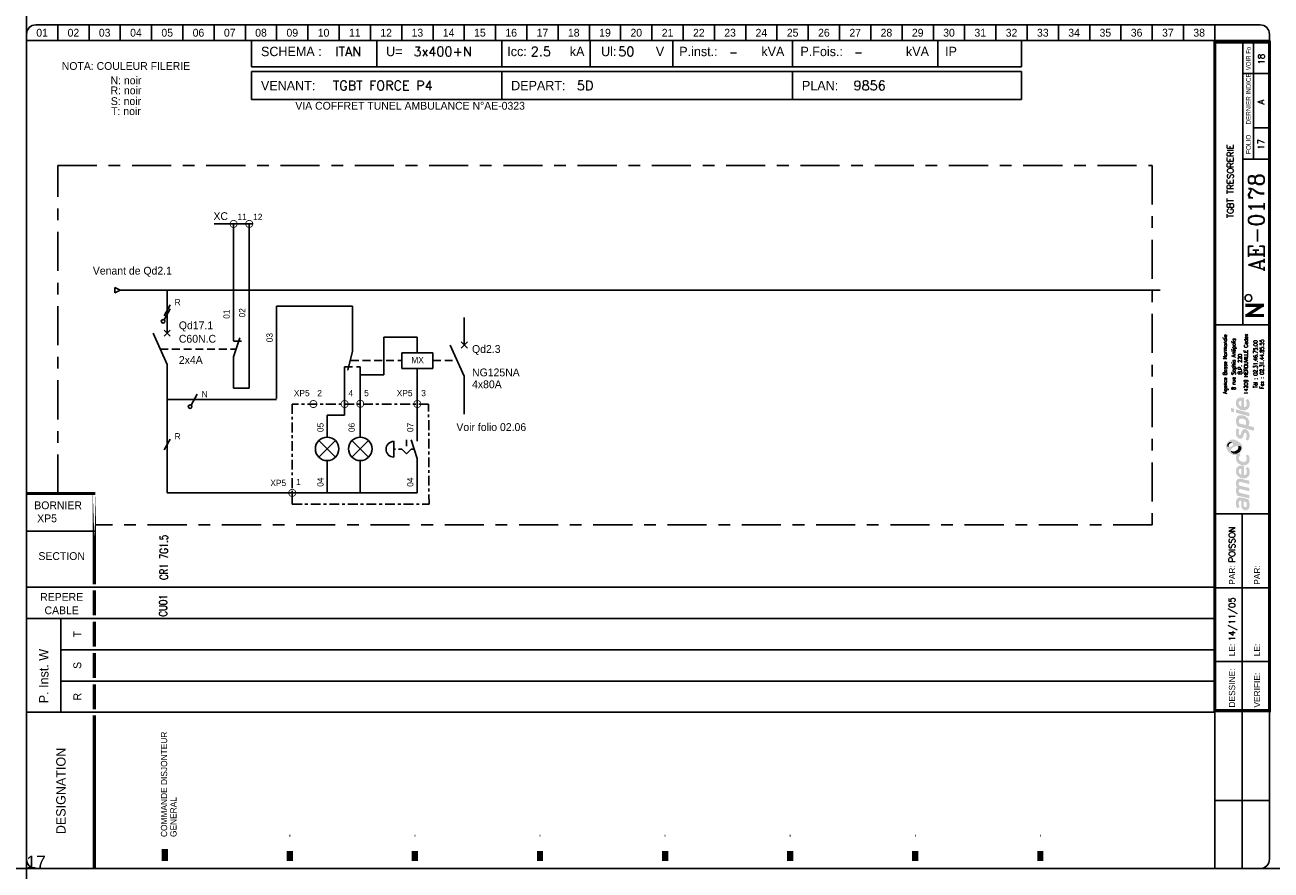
# Model space of a CAD drawing. Header units: millimetres. Extents: x 0 to 4898, y -1200 to 270.
# Tile 29 of 34: x 3500 to 3898, y -400 to -130. Entities that reach past the tile are written whole.
import ezdxf
from ezdxf.enums import TextEntityAlignment as Align

# ---------------------------------------------------------------- set-up
doc = ezdxf.new("R2010")
doc.units = ezdxf.units.MM
doc.header["$LTSCALE"] = 25
for name, pattern in [('AXES', [0.95, 0.5, -0.15, 0.15, -0.15]), ('CACHE', [0.375, 0.25, -0.125]), ('CONTINU', [0]), ('DISCONTINU', [0.15, 0.1, -0.05])]:
    doc.linetypes.add(name, pattern=pattern)
doc.layers.get('0').update_dxf_attribs({"linetype": 'CONTINUOUS'})
doc.layers.get('Defpoints').update_dxf_attribs({"linetype": 'CONTINUOUS'})
for name, color, linetype in [('POINTILLE', 5, 'DISCONTINU'), ('TEXTE', 92, 'CONTINU'), ('TRAIAXE', 6, 'AXES'), ('TRAIFIN', 1, 'CONTINU'), ('TRAIGROS', 40, 'CONTINU'), ('TRAIMOY', 150, 'CONTINU')]:
    doc.layers.add(name, color=color, linetype=linetype)
doc.styles.add('ROMANC', font='romanc')
doc.styles.add('ROMANS8', font='ROMANS8.shx')
doc.styles.add('T1', font='arial.ttf')
doc.styles.add('TEXTE', font='txt8', dxfattribs={"height": 2.5})
doc.styles.add('TXT', font='txt', dxfattribs={"width": 0.8})

# ---------------------------------------------------------------- blocks, each defined once
blk = doc.blocks.new('CART')
at = {"layer": 'TEXTE', "color": 7}
for p, q in [((72.02, 264.91), (72.02, 256.49)), ((112.02, 264.91), (112.02, 256.49)), ((152.02, 264.91), (152.02, 256.49)), ((180.26, 264.91), (180.26, 256.49)), ((206.73, 264.91), (206.73, 256.49)), ((244.98, 264.91), (244.98, 256.49)), ((291.46, 264.91), (291.46, 256.49)), ((318.22, 264.91), (318.22, 256.49)), ((318.22, 256.49), (72.02, 256.49)), ((72, 255), (318.25, 255)), ((72, 246), (72, 255)), ((152, 255), (152, 246)), ((245, 255), (245, 246)), ((318.25, 255), (318.25, 246)), ((318.25, 246), (72, 246)), ((11.02, 79.91), (11.02, 49.91))]:
    blk.add_line(p, q, dxfattribs=at)
at = {"layer": 'TEXTE', "color": 7, "const_width": 1}
for points in [[(395.77, 180.16), (389.77, 180.16)], [(390.27, 176.91), (395.27, 180.16)], [(395.77, 176.91), (389.77, 176.91)]]:
    blk.add_lwpolyline(points, dxfattribs=at)
at = {"layer": 'TEXTE', "color": 7}
blk.add_circle((390.78, 182.5), 1.08, dxfattribs=at)
at = {"layer": 'TRAIAXE', "color": 6}
for p, q in [((10.02, 224.91), (360.02, 224.91)), ((10.02, 119.91), (10.02, 224.91)), ((360.02, 224.91), (360.02, 109.91)), ((360.02, 109.91), (22.02, 109.91))]:
    blk.add_line(p, q, dxfattribs=at)
at = {"layer": 'TRAIFIN', "color": 7}
for p, q in [((10.02, 269.91), (10.02, 264.91)), ((20.02, 269.91), (20.02, 264.91)), ((30.02, 269.91), (30.02, 264.91)), ((40.02, 269.91), (40.02, 264.91)), ((50.02, 269.91), (50.02, 264.91)), ((60.02, 269.91), (60.02, 264.91)), ((70.02, 269.91), (70.02, 264.91)), ((80.02, 269.91), (80.02, 264.91)), ((90.02, 269.91), (90.02, 264.91)), ((100.02, 269.91), (100.02, 264.91)), ((110.02, 269.91), (110.02, 264.91)), ((120.02, 269.91), (120.02, 264.91)), ((130.02, 269.91), (130.02, 264.91)), ((140.02, 269.91), (140.02, 264.91)), ((150.02, 269.91), (150.02, 264.91)), ((160.02, 269.91), (160.02, 264.91)), ((170.02, 269.91), (170.02, 264.91)), ((180.02, 269.91), (180.02, 264.91)), ((190.02, 269.91), (190.02, 264.91)), ((200.02, 269.91), (200.02, 264.91)), ((210.02, 269.91), (210.02, 264.91)), ((220.02, 269.91), (220.02, 264.91)), ((230.02, 269.91), (230.02, 264.91)), ((240.02, 269.91), (240.02, 264.91)), ((250.02, 269.91), (250.02, 264.91)), ((260.02, 269.91), (260.02, 264.91)), ((270.02, 269.91), (270.02, 264.91)), ((280.02, 269.91), (280.02, 264.91)), ((290.02, 269.91), (290.02, 264.91)), ((300.02, 269.91), (300.02, 264.91)), ((310.02, 269.91), (310.02, 264.91)), ((320.02, 269.91), (320.02, 264.91)), ((330.02, 269.91), (330.02, 264.91)), ((340.02, 269.91), (340.02, 264.91)), ((350.02, 269.91), (350.02, 264.91)), ((360.02, 269.91), (360.02, 264.91)), ((370.02, 269.91), (370.02, 264.91)), ((380.02, 269.91), (380.02, 264.91)), ((392.43, 226.95), (392.43, 264.41)), ((392.43, 237), (396.98, 237))]:
    blk.add_line(p, q, dxfattribs=at)
at = {"layer": 'TRAIGROS', "color": 7}
for p, q in [((3.02, 269.91), (394.52, 269.91)), ((0.02, 266.91), (0.02, 264.91)), ((397.52, 264.91), (0.02, 264.91)), ((397.52, 264.91), (0.02, 264.91)), ((0.02, 264.91), (0.02, 2.91)), ((389.02, 173.91), (389.02, 264.41)), ((397.52, 266.91), (397.52, 264.91)), ((397.52, 2.91), (397.52, 264.91)), ((389.02, 254.41), (397.02, 254.41)), ((389.02, 226.92), (397.02, 226.92)), ((380.02, 173.91), (397.52, 173.91)), ((380.02, 113.43), (397.53, 113.43)), ((0.02, 107.91), (22.02, 107.91)), ((0.02, 89.91), (380.02, 89.91)), ((11.02, 79.91), (0.02, 79.91)), ((11.02, 79.91), (380.02, 79.91)), ((11.02, 69.91), (380.02, 69.91)), ((11.02, 59.91), (380.02, 59.91)), ((0.02, 49.91), (380.02, 49.91)), ((380.02, -0.12), (380.02, 50.43)), ((3.02, -0.09), (394.52, -0.09))]:
    blk.add_line(p, q, dxfattribs=at)
for points, const_width in [([(380.02, 264.41), (380.02, 50.43), (397.52, 50.43), (397.52, 264.41), (380.02, 264.41)], 1), ([(0.02, 119.91), (22.02, 119.91)], 1), ([(21.73, 88.91), (21.73, 80.91)], 1), ([(21.73, 78.91), (21.73, 70.91)], 1), ([(21.73, 68.91), (21.73, 60.91)], 1), ([(21.73, 58.91), (21.73, 50.91)], 1), ([(21.73, 48.91), (21.73, 43.38)], 1), ([(21.73, 43.38), (21.73, -0.09)], 1), ([(44.23, 6.14), (44.23, 2.27)], 2), ([(84.23, 5.5), (84.23, 2.27)], 2), ([(124.23, 5.5), (124.23, 2.27)], 2), ([(164.23, 5.5), (164.23, 2.27)], 2), ([(204.23, 5.5), (204.23, 2.27)], 2), ([(244.23, 5.5), (244.23, 2.27)], 2), ([(284.23, 5.5), (284.23, 2.27)], 2), ([(324.23, 5.5), (324.23, 2.27)], 2)]:
    blk.add_lwpolyline(points, dxfattribs=dict(at, const_width=const_width))
at = {"layer": 'TRAIGROS', "color": 7, "const_width": 1}
blk.add_lwpolyline([(21.73, 119.95), (21.73, 90.91)], close=True, dxfattribs=at)
at = {"layer": 'TRAIGROS', "color": 7}
for centre, start, end in [((3.02, 266.91), 90, 180), ((394.52, 266.91), 0, 90), ((3.02, 2.91), 180, 270), ((394.52, 2.91), 270, 0)]:
    blk.add_arc(centre, 3, start, end, dxfattribs=at)
at = {"layer": 'TRAIMOY', "color": 7}
for p, q in [((388.77, -0.1), (388.77, 113.43)), ((380.02, 89.73), (397.53, 89.73)), ((380.02, 66.18), (397.53, 66.18)), ((380.02, 21.66), (397.53, 21.66))]:
    blk.add_line(p, q, dxfattribs=at)
at = {"layer": 'TEXTE', "color": 7}
for s, p in [('01', (5.02, 267.41)), ('02', (15.02, 267.41)), ('03', (25.02, 267.41)), ('04', (35.02, 267.41)), ('05', (45.02, 267.41)), ('06', (55.02, 267.41)), ('07', (65.02, 267.41)), ('08', (75.02, 267.41)), ('09', (85.02, 267.41)), ('10', (95.02, 267.41)), ('11', (105.02, 267.41)), ('12', (115.02, 267.41)), ('13', (125.02, 267.41)), ('14', (135.02, 267.41)), ('15', (145.02, 267.41)), ('16', (155.02, 267.41)), ('17', (165.02, 267.41)), ('18', (175.02, 267.41)), ('19', (185.02, 267.41)), ('20', (195.02, 267.41)), ('21', (205.02, 267.41)), ('22', (215.02, 267.41)), ('23', (225.02, 267.41)), ('24', (235.02, 267.41)), ('25', (245.02, 267.41)), ('26', (255.02, 267.41)), ('27', (265.02, 267.41)), ('28', (275.02, 267.41)), ('29', (285.02, 267.41)), ('30', (295.02, 267.41)), ('31', (305.02, 267.41)), ('32', (315.02, 267.41)), ('33', (325.02, 267.41)), ('34', (335.02, 267.41)), ('35', (345.02, 267.41)), ('36', (355.02, 267.41)), ('37', (365.02, 267.41)), ('38', (375.02, 267.41))]:
    blk.add_text(s, height=2.5, dxfattribs=at).set_placement(p, align=Align.MIDDLE)
for s, height, p in [('kA', 3, (173.77, 259.91)), ('Ul:', 3, (183.77, 259.91)), ('P.inst.:', 3, (208.77, 259.91)), ('kVA', 3, (235.02, 259.91)), ('P.Fois.:', 3, (247.52, 259.91)), ('kVA', 3, (281.27, 259.91)), ('SCHEMA :', 3, (75.02, 259.91)), ('U=', 3, (115.02, 259.91)), ('Icc:', 3, (153.77, 259.91)), ('V', 3, (201.27, 259.91)), ('IP', 3, (293.77, 259.91)), ('VENANT:', 3, (75, 249)), ('DEPART:', 3, (155, 249)), ('PLAN:', 3, (248, 249)), ('BORNIER', 2.5, (2.52, 114.91))]:
    blk.add_text(s, height=height, dxfattribs=at).set_placement(p)
at = {"layer": 'TEXTE', "color": 7, "width": 0.75}
blk.add_text('VOIR Fo', height=1.5, rotation=90, dxfattribs=at).set_placement((391.52, 255.41), (391.52, 262.91), align=Align.FIT)
at = {"layer": 'TEXTE', "color": 7, "style": 'TXT', "width": 0.8}
blk.add_text('DERNIER INDICE', height=1.5, rotation=90, dxfattribs=at).set_placement((391.52, 238.03))
at = {"layer": 'TEXTE', "color": 7}
for s, height, p in [('FOLIO', 1.5, (391.52, 231.67)), ('T', 2.5, (17.52, 74.91)), ('S', 2.5, (17.52, 64.91)), ('R', 2.5, (17.52, 54.91))]:
    blk.add_text(s, height=height, rotation=90, dxfattribs=at).set_placement(p, align=Align.CENTER)
for s, p in [('SECTION', (11.27, 98.66)), ('REPERE', (11.27, 85.59)), ('CABLE', (11.27, 81.3))]:
    blk.add_text(s, height=2.5, dxfattribs=at).set_placement(p, align=Align.CENTER)
for s, height, p in [('PAR:', 2, (386.53, 90.73)), ('PAR:', 2, (394.53, 90.73)), ('P. Inst. W', 3, (7.05, 52.81)), ('LE:', 2, (386.53, 67.86)), ('LE:', 2, (394.53, 67.86)), ('DESSINE:', 2, (386.53, 51.43)), ('VERIFIE:', 2, (394.53, 51.43)), ('DESIGNATION', 3, (12.52, 10.91))]:
    blk.add_text(s, height=height, rotation=90, dxfattribs=at).set_placement(p)
at = {"layer": 'TEXTE', "color": 4, "style": 'ROMANC'}
for tag, height, p in [('FOLIO_SUIVANT', 2, (395.92, 258.95)), ('INDICE', 2, (395.81, 245.26)), ('FOLIO', 2, (395.81, 231.67)), ('NUMERO', 5, (395.81, 206.7))]:
    blk.add_attdef(tag, text='', height=height, rotation=90, dxfattribs=at).set_placement(p, align=Align.CENTER)
for tag, p, height in [('REGIME_DE_NEUTRE', (98.77, 259.91), 3), ('TENSION', (123.77, 259.91), 3), ('ICC', (161.27, 259.91), 3), ('UI', (189.27, 259.91), 3), ('P_INSTAL', (224.73, 259.91), 2.5), ('PUISSSANCE_DE_FOISO', (264.73, 259.91), 2.5), ('VENANT_DE', (98, 249), 3), ('DEPART', (176, 249), 3), ('PLAN', (264.5, 249), 3)]:
    blk.add_attdef(tag, p, '', height=height, dxfattribs=at)
blk.add_attdef('INTITULE_DU_PLAN', text='', height=2, rotation=90, dxfattribs=at).set_placement((385.02, 219.91), align=Align.MIDDLE)
for tag, p in [('DESSINATEUR', (386.55, 97.87)), ('DATE', (386.53, 72.67))]:
    blk.add_attdef(tag, p, '', height=2, rotation=90, dxfattribs=at)
blk = doc.blocks.new('JC')
at = {"layer": 'TEXTE'}
for s, p in [('NOTA: COULEUR FILERIE', (10.73, 20.01)), ('N: noir', (10.73, 15.46)), ('R: noir', (10.73, 12.25)), ('S: noir', (10.73, 8.81)), ('T: noir', (10.73, 5.6))]:
    blk.add_text(s, height=2.5, dxfattribs=at).set_placement(p, align=Align.MIDDLE)
blk = doc.blocks.new('LOGO')
h = blk.add_hatch(color=187)
h.paths.add_polyline_path([(0.27, -25.15), (-0.26, -25.03), (-0.61, -25.01), (-0.96, -25.01), (-1.3, -25.15), (-1.56, -25.39), (-1.76, -25.66), (-1.92, -26.06), (-2.01, -26.61), (-2, -27.13), (-1.95, -27.54), (-1.82, -27.98), (-1.59, -28.49), (-0.78, -28.03), (-0.88, -27.84), (-0.99, -27.58), (-1.06, -27.27), (-1.09, -26.94), (-1.07, -26.65), (-1.03, -26.36), (-0.9, -26.15), (-0.74, -26.05), (-0.59, -26.04), (-0.23, -26.1), (-0.26, -26.47), (-0.29, -26.77), (-0.31, -27.1), (-0.31, -27.41), (-0.26, -27.77), (-0.19, -28.1), (-0.05, -28.44), (0.2, -28.78), (0.48, -28.98), (0.87, -29.11), (1.22, -29.1), (1.58, -29.04), (1.84, -28.87), (2.14, -28.53), (2.3, -28.16), (2.37, -27.71), (2.36, -27.1), (2.28, -26.51), (2.08, -25.89), (1.89, -25.54), (0.84, -25.3)])
h.paths.add_polyline_path([(0.54, -26.31), (1.32, -26.47), (1.41, -26.69), (1.48, -27.01), (1.49, -27.42), (1.48, -27.74), (1.4, -27.9), (1.29, -28.03), (1.14, -28.09), (0.96, -28.1), (0.81, -28.07), (0.69, -27.97), (0.6, -27.85), (0.54, -27.71), (0.5, -27.54), (0.49, -27.3), (0.49, -27.06), (0.5, -26.59)], flags=16)
h.paths.add_polyline_path([(-0.88, -23.47), (-0.97, -23.29), (-1.06, -23.08), (-1.08, -22.86), (-1.05, -22.63), (-0.97, -22.45), (-0.79, -22.36), (-0.5, -22.33), (2.29, -23.01), (2.29, -21.94), (-0.8, -21.24), (-0.96, -21.08), (-1.06, -20.77), (-1.1, -20.45), (-1, -20.2), (-0.87, -20.11), (-0.7, -20.03), (-0.48, -20.05), (2.29, -20.7), (2.29, -19.65), (-0.36, -19.01), (-0.65, -19), (-1.01, -19.01), (-1.3, -19.12), (-1.55, -19.28), (-1.77, -19.54), (-1.9, -19.8), (-1.98, -20), (-2.02, -20.38), (-2.01, -20.76), (-1.91, -21.13), (-1.79, -21.45), (-1.64, -21.71), (-1.75, -21.83), (-1.89, -22.08), (-1.98, -22.36), (-2.01, -22.66), (-2.01, -23), (-1.95, -23.36), (-1.85, -23.71), (-1.69, -24.08), (-1.5, -24.43), (2.29, -25.32), (2.29, -24.26)])
h.paths.add_polyline_path([(-0.19, -14.81), (-0.51, -14.81), (-0.91, -14.88), (-1.19, -15), (-1.42, -15.16), (-1.64, -15.38), (-1.83, -15.67), (-1.95, -15.97), (-2, -16.26), (-2.02, -16.52), (-2.01, -16.84), (-1.96, -17.15), (-1.84, -17.46), (-1.65, -17.81), (-1.41, -18.09), (-1.14, -18.33), (-0.89, -18.51), (-0.59, -18.68), (-0.17, -18.82), (0.24, -18.89), (0.59, -18.91), (0.98, -18.88), (1.37, -18.75), (1.77, -18.51), (2.17, -18.06), (2.33, -17.58), (2.38, -17.11), (2.38, -16.56), (2.33, -16.15), (2.2, -15.79), (2.03, -15.5), (1.82, -15.25), (1.14, -15.68), (1.3, -15.94), (1.42, -16.3), (1.49, -16.68), (1.49, -16.99), (1.43, -17.33), (1.23, -17.63), (0.99, -17.81), (0.79, -17.86), (0.6, -17.84), (0.6, -14.97), (0.23, -14.85)])
h.paths.add_polyline_path([(-0.26, -17.69), (-0.43, -17.64), (-0.58, -17.55), (-0.76, -17.39), (-0.9, -17.24), (-1.01, -17.02), (-1.06, -16.86), (-1.08, -16.63), (-1.06, -16.36), (-0.96, -16.16), (-0.83, -15.98), (-0.62, -15.87), (-0.44, -15.83), (-0.26, -15.83)], flags=16)
h.paths.add_polyline_path([(-0.09, -13.56), (-0.44, -13.4), (-0.74, -13.16), (-0.95, -12.9), (-1.04, -12.61), (-1.08, -12.36), (-1.02, -12.05), (-0.89, -11.83), (-0.73, -11.69), (-0.61, -11.61), (-0.5, -11.55), (-0.88, -10.89), (-1.08, -11.04), (-1.32, -11.18), (-1.51, -11.28), (-1.78, -11.38), (-1.87, -11.55), (-1.97, -11.89), (-2.01, -12.3), (-1.98, -12.76), (-1.82, -13.35), (-1.54, -13.76), (-1.25, -14.08), (-0.85, -14.34), (-0.48, -14.51), (-0.05, -14.65), (0.44, -14.71), (0.94, -14.69), (1.47, -14.5), (1.83, -14.25), (2.09, -13.94), (2.26, -13.6), (2.36, -13.21), (2.39, -12.82), (2.37, -12.43), (2.27, -11.98), (2.07, -11.58), (1.82, -11.23), (1.12, -11.67), (1.29, -11.95), (1.43, -12.27), (1.45, -12.61), (1.43, -12.96), (1.23, -13.36), (0.95, -13.57), (0.61, -13.63), (0.31, -13.63)])
h.paths.add_polyline_path([(1.25, -3.19), (0.94, -3.13), (0.59, -3.14), (0.32, -3.25), (0.1, -3.49), (-0.12, -3.81), (-0.25, -4.17), (-0.38, -4.62), (-0.46, -4.92), (-0.59, -5.03), (-0.74, -5.08), (-0.86, -5.03), (-0.96, -4.94), (-1.06, -4.74), (-1.12, -4.53), (-1.11, -4.23), (-1.07, -3.86), (-1.01, -3.51), (-0.93, -3.23), (-1.72, -2.85), (-1.84, -3.12), (-1.93, -3.4), (-1.97, -3.68), (-2, -3.98), (-2.02, -4.32), (-2, -4.65), (-1.94, -5.01), (-1.8, -5.31), (-1.64, -5.58), (-1.4, -5.84), (-1.11, -6.04), (-0.85, -6.17), (-0.56, -6.2), (-0.24, -6.15), (0.01, -5.99), (0.18, -5.81), (0.32, -5.51), (0.41, -5.18), (0.51, -4.86), (0.57, -4.63), (0.67, -4.45), (0.78, -4.33), (0.97, -4.29), (1.15, -4.35), (1.3, -4.55), (1.41, -4.85), (1.44, -5.24), (1.41, -5.62), (1.33, -5.91), (1.23, -6.15), (1.09, -6.39), (1.78, -6.81), (1.86, -6.74), (1.97, -6.61), (2.14, -6.32), (2.27, -6), (2.36, -5.62), (2.37, -5.24), (2.35, -4.86), (2.3, -4.52), (2.19, -4.21), (2.03, -3.92), (1.85, -3.65), (1.57, -3.35)])
h.paths.add_polyline_path([(1.14, 0.91), (0.82, 1.08), (0.5, 1.2), (0.1, 1.27), (-0.26, 1.3), (-0.73, 1.29), (-1.12, 1.19), (-1.38, 1.04), (-1.61, 0.8), (-1.77, 0.55), (-1.89, 0.33), (-1.98, 0.01), (-2.01, -0.32), (-1.99, -0.65), (-1.95, -1.02), (-1.88, -1.34), (-1.76, -1.63), (-1.63, -1.96), (-1.52, -2.24), (3.84, -3.66), (3.84, -2.51), (1.96, -2.01), (2.11, -1.85), (2.24, -1.56), (2.27, -1.32), (2.29, -1.04), (2.27, -0.75), (2.21, -0.44), (2.07, -0.1), (1.9, 0.2), (1.71, 0.44), (1.43, 0.71)])
h.paths.add_polyline_path([(0.98, -1.77), (-0.92, -1.28), (-0.98, -1.1), (-1.05, -0.84), (-1.07, -0.56), (-1.04, -0.29), (-0.94, -0.06), (-0.77, 0.11), (-0.53, 0.2), (-0.24, 0.22), (0.04, 0.2), (0.35, 0.13), (0.58, 0.05), (0.81, -0.07), (1.02, -0.24), (1.19, -0.46), (1.27, -0.68), (1.28, -0.93), (1.28, -1.16), (1.24, -1.43), (1.15, -1.61)], flags=16)
h.paths.add_polyline_path([(-1.97, 3.22), (-1.97, 2.11), (2.35, 0.95), (2.35, 2.06)])
h.paths.add_polyline_path([(-3.55, 3.65), (-3.55, 2.48), (-2.65, 2.25), (-2.65, 3.43)])
h.paths.add_polyline_path([(-0.19, 6.99), (-0.51, 6.99), (-0.91, 6.92), (-1.19, 6.81), (-1.42, 6.64), (-1.64, 6.43), (-1.83, 6.14), (-1.95, 5.83), (-2, 5.54), (-2.02, 5.28), (-2.01, 4.96), (-1.96, 4.66), (-1.84, 4.34), (-1.65, 4), (-1.41, 3.71), (-1.14, 3.48), (-0.89, 3.29), (-0.59, 3.12), (-0.17, 2.98), (0.24, 2.92), (0.59, 2.89), (0.98, 2.93), (1.37, 3.06), (1.77, 3.29), (2.17, 3.75), (2.33, 4.22), (2.38, 4.7), (2.38, 5.24), (2.33, 5.65), (2.2, 6.02), (2.03, 6.3), (1.82, 6.56), (1.14, 6.13), (1.3, 5.87), (1.42, 5.5), (1.49, 5.12), (1.49, 4.82), (1.43, 4.47), (1.23, 4.17), (0.99, 4), (0.79, 3.94), (0.6, 3.96), (0.6, 6.83), (0.23, 6.96)])
h.paths.add_polyline_path([(-0.26, 4.11), (-0.43, 4.16), (-0.58, 4.26), (-0.76, 4.42), (-0.9, 4.56), (-1.01, 4.78), (-1.06, 4.95), (-1.08, 5.17), (-1.06, 5.44), (-0.96, 5.64), (-0.83, 5.82), (-0.62, 5.93), (-0.44, 5.97), (-0.26, 5.97)], flags=16)
h = blk.add_hatch(color=135)
h.paths.add_polyline_path([(-2.62, -6.48), (-2.99, -6.44), (-3.33, -6.46), (-3.66, -6.54), (-3.9, -6.66), (-4.19, -6.88), (-4.48, -7.12), (-4.72, -7.4), (-4.9, -7.71), (-5.08, -8.08), (-5.15, -8.51), (-5.14, -8.84), (-5.03, -9.22), (-4.88, -9.56), (-4.68, -9.88), (-4.46, -10.22), (-4.19, -10.51), (-3.87, -10.81), (-3.57, -11.02), (-3.23, -11.21), (-2.91, -11.36), (-2.54, -11.44), (-2.16, -11.45), (-1.78, -11.38), (-1.51, -11.28), (-1.32, -11.18), (-1.08, -11.04), (-0.88, -10.89), (-0.73, -10.77), (-0.54, -10.54), (-0.29, -10.22), (-0.06, -9.77), (0.06, -9.2), (0.05, -8.64), (-0.11, -8.22), (-0.36, -7.85), (-0.69, -7.52), (-1.07, -7.21), (-1.43, -6.95), (-1.9, -6.73), (-2.27, -6.57)])
h.paths.add_polyline_path([(-2.94, -7.94), (-2.93, -8.06), (-2.93, -8.18), (-2.98, -8.34), (-3.08, -8.43), (-3.22, -8.54), (-3.43, -8.66), (-3.65, -8.75), (-3.89, -8.84), (-4.16, -8.87), (-4.34, -8.85), (-4.5, -8.82), (-4.67, -8.73), (-4.76, -8.58), (-4.8, -8.43), (-4.79, -8.24), (-4.75, -8.06), (-4.69, -7.92), (-4.59, -7.78), (-4.48, -7.64), (-4.34, -7.51), (-4.19, -7.41), (-4, -7.31), (-3.79, -7.28), (-3.58, -7.31), (-3.42, -7.38), (-3.25, -7.49), (-3.12, -7.62), (-3.02, -7.79)], flags=16)
h.paths.add_polyline_path([(-1.84, -8.57), (-1.32, -8.49), (-1.12, -8.49), (-0.87, -8.49), (-0.65, -8.57), (-0.45, -8.72), (-0.32, -8.9), (-0.26, -9.1), (-0.28, -9.35), (-0.35, -9.63), (-0.51, -9.97), (-0.73, -10.32), (-1.02, -10.58), (-1.39, -10.82), (-1.78, -10.98), (-2.23, -11.04), (-2.55, -11.01), (-2.82, -10.95), (-3.16, -10.77), (-3.4, -10.52), (-3.53, -10.28), (-3.6, -10.02), (-3.6, -9.73), (-3.5, -9.48), (-3.31, -9.23), (-3, -9.04), (-2.68, -8.88), (-2.26, -8.71)], flags=16)
h = blk.add_hatch(color=253)
h.paths.add_polyline_path([(-4, -7.31), (-4.19, -7.41), (-4.34, -7.51), (-4.48, -7.64), (-4.59, -7.78), (-4.69, -7.92), (-4.75, -8.06), (-4.79, -8.24), (-4.8, -8.43), (-4.76, -8.58), (-4.67, -8.73), (-4.5, -8.82), (-4.34, -8.85), (-4.36, -8.64), (-4.33, -8.43), (-4.27, -8.21), (-4.19, -8.05), (-4.09, -7.91), (-3.95, -7.79), (-3.82, -7.69), (-3.65, -7.62), (-3.47, -7.58), (-3.28, -7.58), (-3.12, -7.62), (-3.25, -7.49), (-3.42, -7.38), (-3.58, -7.31), (-3.79, -7.28)])
h.paths.add_polyline_path([(-0.87, -8.49), (-1.12, -8.49), (-1.32, -8.49), (-1.27, -8.65), (-1.22, -8.89), (-1.24, -9.17), (-1.31, -9.4), (-1.45, -9.63), (-1.67, -9.84), (-1.91, -10), (-2.2, -10.15), (-2.48, -10.22), (-2.71, -10.25), (-2.97, -10.24), (-3.22, -10.21), (-3.44, -10.12), (-3.6, -10.02), (-3.53, -10.28), (-3.4, -10.52), (-3.16, -10.77), (-2.82, -10.95), (-2.55, -11.01), (-2.23, -11.04), (-1.78, -10.98), (-1.39, -10.82), (-1.02, -10.58), (-0.73, -10.32), (-0.51, -9.97), (-0.35, -9.63), (-0.28, -9.35), (-0.26, -9.1), (-0.32, -8.9), (-0.45, -8.72), (-0.65, -8.57)])
at = {"color": 7, "style": 'ROMANS8', "width": 0.8}
for s, height, p in [('Agence Basse Normandie', 1.2384, (-4.85, 17.68)), ('8 rue Sophia Antipolis', 1.2384, (-2.12, 17.68)), ('14209 HEROUVILLE Cedex', 1.2384, (1.84, 17.68)), ('B.P. 220', 1.238, (-0.08, 17.68)), ('Tél : 02.31.46.75.00', 1.2384, (4.88, 17.68)), ('Fax : 02.31.44.85.55', 1.2384, (6.91, 17.68))]:
    blk.add_text(s, height=height, rotation=90, dxfattribs=at).set_placement(p, align=Align.CENTER)
blk = doc.blocks.new('U75')
at = {"layer": 'TRAIFIN', "const_width": 0.25}
blk.add_lwpolyline([(-1.125, 0, 1), (1.125, 0, 1)], format="xyb", close=True, dxfattribs=at)
blk = doc.blocks.new('U100')
at = {"layer": 'TRAIFIN'}
for p, q in [((1.11, 2.62), (-0.89, -0.88)), ((-0.89, -2.13), (1.11, 1.37))]:
    blk.add_line(p, q, dxfattribs=at)
blk.add_circle((-1.18, -2.64), 0.585, dxfattribs=at)
blk = doc.blocks.new('R1')
at = {"layer": 'TRAIFIN'}
for p, q in [((0, 10), (0, 15)), ((-5, 10), (5, 10)), ((-5, 5), (-5, 10)), ((5, 10), (5, 5)), ((5, 5), (-5, 5)), ((0, 0), (0, 5))]:
    blk.add_line(p, q, dxfattribs=at)
blk = doc.blocks.new('r18')
at = {"layer": 'TRAIFIN'}
for p, q in [((0, 0), (0, -10)), ((-2.5, -15), (-2.5, -17.5)), ((2.5, -15), (2.5, -17.5))]:
    blk.add_line(p, q, dxfattribs=at)
at = {"layer": 'TRAIGROS'}
for p, q in [((-1.5, -16), (0, -10)), ((0, -15), (-2.5, -15))]:
    blk.add_line(p, q, dxfattribs=at)
blk = doc.blocks.new('X33')
at = {"layer": 'POINTILLE', "linetype": 'CACHE'}
for points in [[(-7.5, 13), (-7, 13)], [(-6, 13), (-5, 13), (-3.5, 11.5), (-2, 13), (-1, 13)]]:
    blk.add_lwpolyline(points, dxfattribs=at)
at = {"layer": 'TRAIFIN'}
blk.add_line((0, 0), (0, 10), dxfattribs=at)
at = {"layer": 'TRAIGROS'}
blk.add_line((-2, 16), (0, 10), dxfattribs=at)
at = {"layer": 'TRAIMOY'}
blk.add_lwpolyline([(-3.5, 14), (-3.5, 16)], dxfattribs=at)
at = {"layer": 'TRAIMOY', "linetype": 'Continuous'}
blk.add_lwpolyline([(-7.5, 10.5, -1), (-7.5, 15.5)], format="xyb", close=True, dxfattribs=at)
blk = doc.blocks.new('x30')
at = {"linetype": 'Continuous'}
for points in [[(-2.65, 1.1), (2.65, 6.4)], [(2.65, 1.1), (-2.65, 6.4)]]:
    blk.add_lwpolyline(points, dxfattribs=at)
blk.add_circle((0, 3.75), 3.75, dxfattribs=at)
blk = doc.blocks.new('R12')
at = {"layer": 'TRAIFIN'}
blk.add_line((0, 0), (0, 10), dxfattribs=at)
at = {"layer": 'TRAIGROS'}
for p, q in [((2, 16), (0, 10)), ((0, 15), (2.5, 15))]:
    blk.add_line(p, q, dxfattribs=at)

msp = doc.modelspace()

# ---------------------------------------------------------------- linework, layer by layer
for p, q in [((3528.2, -213.99), (3529.98, -214.87)), ((3528.2, -213.99), (3528.2, -215.76)), ((3528.2, -213.99), (3528.2, -215.76)), ((3528.2, -213.99), (3529.98, -214.87)), ((3528.2, -215.76), (3529.98, -214.87)), ((3528.2, -215.76), (3529.98, -214.87))]:
    msp.add_line(p, q)
at = {"layer": 'Defpoints', "ltscale": 0.25}
for p, direction in [((3500, 0), (0, -1)), ((0, -400), (1, 0))]:
    msp.add_xline(p, direction, dxfattribs=at)
at = {"layer": 'POINTILLE'}
for p, q in [((3542.78, -233.77), (3567.04, -233.77)), ((3603.73, -237.41), (3619.98, -237.41)), ((3629.98, -237.41), (3637.7, -237.41))]:
    msp.add_line(p, q, dxfattribs=at)
at = {"layer": 'TRAIAXE'}
msp.add_line((3559.98, -193.7), (3576.23, -193.7), dxfattribs=at)
at = {"layer": 'TRAIAXE', "ltscale": 0.25}
msp.add_lwpolyline([(3584.98, -283.4), (3628.73, -283.4), (3628.59, -251.34), (3584.98, -251.34)], close=True, dxfattribs=at)
at = {"layer": 'TRAIFIN'}
for p, q in [((3566.23, -231.16), (3566.23, -193.62)), ((3571.23, -246.27), (3571.23, -193.7)), ((3579.98, -249.58), (3579.98, -219.98)), ((3579.98, -219.98), (3604.24, -219.98)), ((3604.24, -224.47), (3604.24, -219.98)), ((3639.98, -228.33), (3639.98, -223.66)), ((3614.31, -241.97), (3614.31, -229.97)), ((3614.31, -229.97), (3624.98, -229.97)), ((3639.98, -232.47), (3639.98, -228.33)), ((3601.74, -241.97), (3601.74, -254.93)), ((3605.49, -239.47), (3606.74, -239.47)), ((3606.74, -241.97), (3606.74, -261.94)), ((3606.74, -241.97), (3614.31, -241.97)), ((3639.98, -242.47), (3639.98, -254.58)), ((3566.23, -246.2), (3566.23, -246.27)), ((3566.23, -246.27), (3571.23, -246.27)), ((3624.98, -244.97), (3624.98, -263.19)), ((3579.98, -249.91), (3544.98, -249.91)), ((3552.62, -251.66), (3554.62, -248.16)), ((3554.62, -248.16), (3552.62, -251.66)), ((3596.14, -261.94), (3596.14, -254.93)), ((3596.14, -254.93), (3601.74, -254.93)), ((3543.98, -266.04), (3545.98, -262.54)), ((3545.98, -262.54), (3543.98, -266.04)), ((3596.14, -269.44), (3596.14, -279.79)), ((3606.74, -269.44), (3606.74, -279.79)), ((3624.98, -278.81), (3624.98, -279.79)), ((3624.98, -279.79), (3544.98, -279.79)), ((3584.98, -279.79), (3584.98, -283.4))]:
    msp.add_line(p, q, dxfattribs=at)
msp.add_circle((3552.33, -252.17), 0.585, dxfattribs=at)
at = {"layer": 'TRAIGROS'}
for p, q in [((3862.48, -214.91), (3529.98, -214.91)), ((3862.48, -214.91), (3529.98, -214.91)), ((3540.48, -228.66), (3544.98, -238.66)), ((3543.98, -227.66), (3545.98, -229.66)), ((3543.98, -229.66), (3545.98, -227.66)), ((3635.48, -232.47), (3639.98, -242.47)), ((3638.98, -233.47), (3640.98, -231.47)), ((3638.98, -231.47), (3640.98, -233.47))]:
    msp.add_line(p, q, dxfattribs=at)
at = {"layer": 'TRAIMOY'}
for p, q in [((3544.98, -214.91), (3544.98, -228.66)), ((3544.98, -238.66), (3544.98, -279.79))]:
    msp.add_line(p, q, dxfattribs=at)

# ---------------------------------------------------------------- block references
msp.add_blockref('CART', (3499.98, -399.91)).add_auto_attribs({'INTITULE_DU_PLAN': 'TGBT TRESORERIE', 'NUMERO': 'AE-0178', 'FOLIO': '17', 'INDICE': 'A', 'FOLIO_SUIVANT': '18', 'REGIME_DE_NEUTRE': 'ITAN', 'TENSION': '3x400+N', 'ICC': '2.5', 'UI': '50', 'P_INSTAL': '-', 'PUISSSANCE_DE_FOISO': '-', 'VENANT_DE': 'TGBT FORCE P4', 'DEPART': '5D', 'PLAN': '9856', 'DATE': '14/11/05', 'DESSINATEUR': 'POISSON'})
for name, p in [('JC', (3521.08, -163.16)), ('LOGO', (3888.75, -256.24))]:
    msp.add_blockref(name, p)
at = {"layer": 'TEXTE'}
msp.add_blockref('R12', (3566.23, -246.2), dxfattribs=at)
at = {"layer": 'TRAIAXE'}
msp.add_blockref('X33', (3624.98, -278.81), dxfattribs=at)
at = {"layer": 'TRAIFIN'}
for name, p in [('U75', (3566.23, -193.7)), ('U75', (3571.23, -193.7)), ('R1', (3624.98, -244.97)), ('U75', (3591.74, -251.34)), ('U75', (3601.74, -251.34)), ('U75', (3606.74, -251.25)), ('U75', (3624.98, -251.34)), ('U75', (3584.98, -279.79))]:
    msp.add_blockref(name, p, dxfattribs=at)
at = {"layer": 'TRAIGROS'}
for p in [(3596.14, -269.44), (3606.74, -269.44)]:
    msp.add_blockref('x30', p, dxfattribs=at)
at = {"layer": 'TRAIMOY'}
for name, p in [('U100', (3544.87, -222.23)), ('r18', (3604.24, -224.47))]:
    msp.add_blockref(name, p, dxfattribs=at)

# ---------------------------------------------------------------- texts
at = {"layer": 'Defpoints', "ltscale": 0.25, "insert": (3499.98, -395.89), "char_height": 4, "attachment_point": 1, "style": 'T1'}
msp.add_mtext_dynamic_manual_height_columns('17', width=90.3923, gutter_width=20, heights=[0], dxfattribs=at)
at = {"layer": 'TEXTE'}
msp.add_text('XC', height=2.5, dxfattribs=at).set_placement((3562.12, -191.2), align=Align.MIDDLE)
for s, height, p in [('11', 2, (3567.48, -192.45)), ('12', 2, (3572.48, -192.45)), ('Venant de Qd2.1', 2.5, (3521.23, -209.91)), ('R', 2, (3547.37, -219.73)), ('Qd17.1', 2.5, (3548.73, -227.41)), ('C60N.C', 2.5, (3548.73, -231.7)), ('Qd2.3', 2.5, (3642.48, -234.97)), ('2x4A', 2.5, (3548.73, -238.48)), ('MX', 2, (3623.06, -238.26)), ('NG125NA', 2.5, (3642.48, -242.47)), ('XP5', 2, (3585.49, -248.84)), ('2', 2, (3592.99, -248.84)), ('4', 2, (3602.99, -248.84)), ('5', 2, (3607.99, -248.84)), ('XP5', 2, (3618.4, -248.84)), ('3', 2, (3626.23, -248.84)), ('4x80A', 2.5, (3642.48, -246.28)), ('N', 2, (3556.01, -249.2)), ('Voir folio 02.06', 2.5, (3637.48, -259.97)), ('R', 2, (3547.37, -262.66)), ('XP5', 2, (3577.99, -277.59)), ('1', 2, (3586.23, -277.29))]:
    msp.add_text(s, height=height, dxfattribs=at).set_placement(p)
for s, p in [('01', (3563.98, -222.58)), ('02', (3568.98, -222.15)), ('03', (3577.73, -230.08)), ('05', (3593.98, -258.83)), ('06', (3603.98, -258.83)), ('07', (3622.73, -258.83)), ('04', (3593.98, -276.33)), ('04', (3622.73, -276.33))]:
    msp.add_text(s, height=2, rotation=90, dxfattribs=at).set_placement(p, align=Align.MIDDLE)
at = {"layer": 'TEXTE', "color": 4}
msp.add_text(' XP5', height=2.5, dxfattribs=at).set_placement((3502.5, -289.17))
at = {"layer": 'TEXTE', "style": 'TEXTE', "width": 0.8}
for s, p in [('CR1 7G1.5', (3545.16, -300.41)), ('CU01', (3544.94, -315.82))]:
    msp.add_text(s, height=2.5, rotation=90, dxfattribs=at).set_placement(p, align=Align.CENTER)
at = {"layer": 'TEXTE', "ltscale": 0.9}
for s, p in [('COMMANDE DISJONTEUR', (3544.98, -389.91)), ('GENERAL', (3547.98, -389.91)), ('-', (3584.98, -389.91)), ('-', (3624.98, -389.91)), ('-', (3664.98, -389.91)), ('-', (3704.98, -389.91)), ('-', (3744.98, -389.91)), ('-', (3784.98, -389.91)), ('-', (3824.98, -389.91))]:
    msp.add_text(s, height=2, rotation=90, dxfattribs=at).set_placement(p)
at = {"layer": 'TRAIFIN', "insert": (3585.97, -154.63), "char_height": 2.5, "width": 110.432, "attachment_point": 1}
msp.add_mtext('VIA COFFRET TUNEL AMBULANCE N°AE-0323', dxfattribs=at)

doc.saveas('drawing.dxf')
